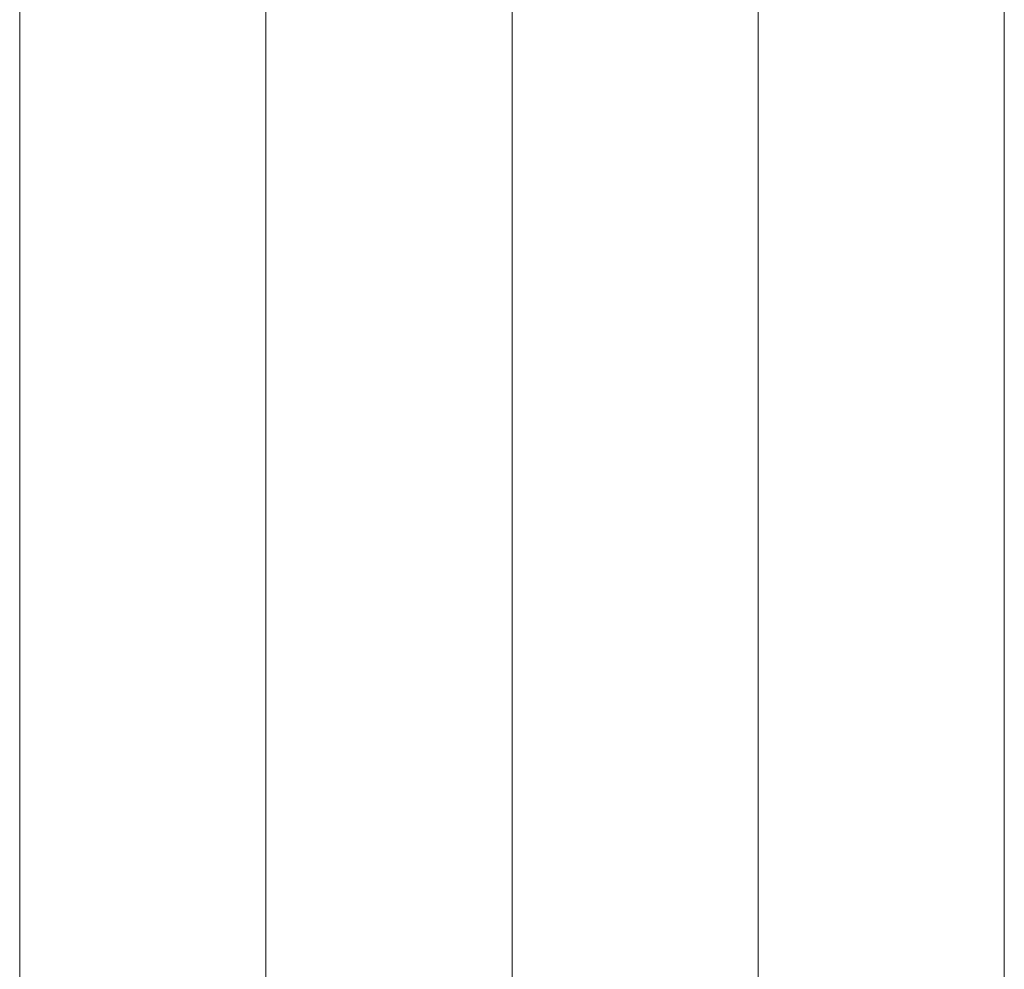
# Model space of a CAD drawing. Header units: millimetres. Extents: x 25069 to 61396, y 8621 to 21558.
# Tile 14 of 256: x 26596 to 26618, y 14621 to 14643. Entities that reach past the tile are written whole.
import ezdxf

# ---------------------------------------------------------------- set-up
doc = ezdxf.new("R2010")
doc.units = ezdxf.units.MM
doc.layers.add('9', color=7, linetype='Continuous')

msp = doc.modelspace()

# ---------------------------------------------------------------- linework, layer by layer
at = {"layer": '9', "color": 7, "linetype": 'Continuous', "lineweight": 18}
for p, q in [((26595.572, 14603.964), (26595.572, 14676.731)), ((26601.072, 14676.731), (26601.072, 14603.964)), ((26606.572, 14604.085), (26606.572, 14676.731)), ((26612.072, 14676.731), (26612.072, 14604.199)), ((26617.572, 14604.568), (26617.572, 14676.731))]:
    msp.add_line(p, q, dxfattribs=at)

doc.saveas('drawing.dxf')
